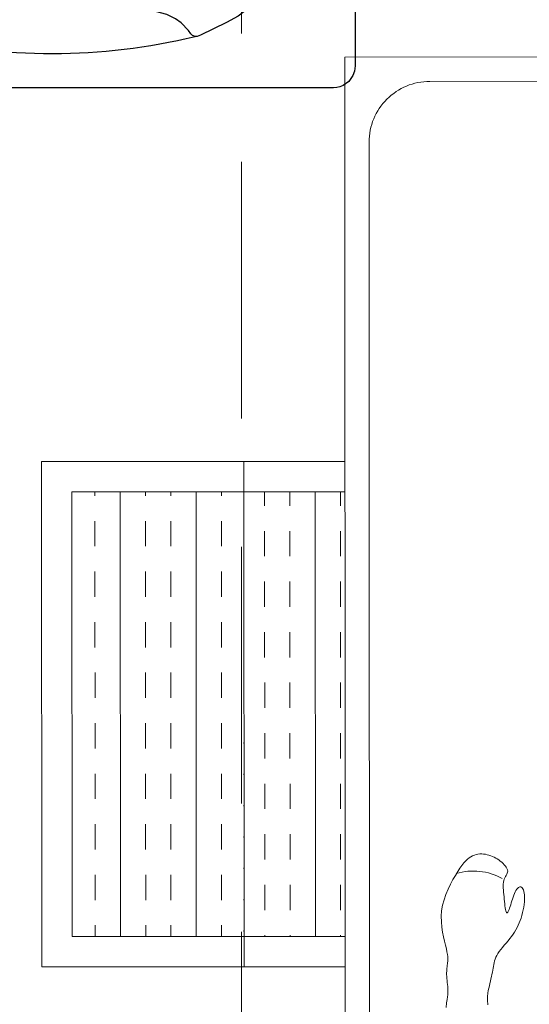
# Model space of a CAD drawing. Header units: millimetres. Extents: x 24385 to 79107, y -56478 to -23676.
# Tile 16 of 256: x 27804 to 27854, y -40040 to -39943. Entities that reach past the tile are written whole.
import ezdxf

# ---------------------------------------------------------------- set-up
doc = ezdxf.new("R2010")
doc.units = ezdxf.units.MM
doc.header["$LTSCALE"] = 2
for name, pattern in [('ACAD_ISO07W100', [3, 0, -3]), ('DASHED', [19.05, 12.7, -6.35]), ('HIDDEN2', [4.7625, 3.175, -1.5875]), ('HIDDENX2', [19.05, 12.7, -6.35])]:
    doc.linetypes.add(name, pattern=pattern)
for name, color, linetype, lineweight in [('0_OPIS', 7, 'Continuous', 13), ('10', 7, 'Continuous', 9), ('3DPLAN_A_TABELKA POMIESZCZEŃ', 7, 'Continuous', 0), ('3DPLAN_A_WYSOKOŚCI ZMIANA', 144, 'HIDDENX2', 5), ('6', 253, 'Continuous', 0)]:
    doc.layers.add(name, color=color, linetype=linetype, lineweight=lineweight)
for name, color, linetype in [('3DPLAN_A_KRESKOWANIE 1', 253, 'Continuous'), ('3DPLAN_A_OPIS', 8, 'Continuous'), ('IS_freon_urządzenia', 3, 'DASHED')]:
    doc.layers.add(name, color=color, linetype=linetype)
doc.layers.add('FURNITURE ZD 1 500', color=7, linetype='Continuous', lineweight=13, true_color=0x9fa8a5)
doc.styles.add('ARIAL', font='arial.ttf')

# ---------------------------------------------------------------- blocks, each defined once
blk = doc.blocks.new('zw$2C56')
at = {"layer": 'IS_freon_urządzenia', "linetype": 'Continuous'}
for points in [[(-320.9, 376.4), (383.4, 376.4), (389.1, 375.7), (395.9, 373.3), (402.9, 368.2), (407.4, 362.4), (409.8, 356.8), (411.1, 348.4), (411.1, -355.9), (410.3, -362.5), (408.2, -368.2), (402.9, -375.4), (396.1, -380.5), (391.6, -382.3), (387.8, -383.2), (383.7, -383.6), (-321.7, -383.6), (-327.5, -382.8), (-332.2, -381.2), (-337, -378.5), (-340.7, -375.4), (-343.6, -372), (-346.1, -367.9), (-347.6, -364), (-348.5, -359.8), (-348.8, -357.6), (-348.9, 348.4), (-348.5, 352.9), (-347.6, 356.7), (-345.8, 361.1), (-341.9, 366.8), (-338.7, 369.9), (-334.9, 372.6), (-329.1, 375.1), (-325.1, 376), (-320.9, 376.4)], [(-151.6, 319.3), (-149.7, 319.7), (-148.1, 319.8), (-146.5, 319.5), (-145, 318.9), (-143.6, 318), (-142.5, 316.9), (-138.3, 311.3), (-136.6, 309.3), (-135.1, 307.6), (-129.1, 302.1), (-123.5, 297.9), (-119.4, 295.5), (-113.2, 292.4), (-108.5, 290.6), (-106, 290), (-100.9, 288.8), (-97.4, 288.2), (-95.7, 288), (-93.9, 287.8), (-92.2, 287.7), (-90.4, 287.6), (-89.1, 287.6), (151.4, 287.5), (156.7, 287.8), (161.1, 288.3), (165.3, 289.1), (169.5, 290.2), (174.5, 292), (178.6, 293.7), (182.3, 295.9), (185.4, 297.4), (187.7, 298.9), (189.1, 299.9), (197, 306.8), (202.1, 312.7), (205.8, 317.5), (207.7, 318.9), (210, 319.7), (211.6, 319.8), (213.3, 319.5), (216, 318.5), (238.1, 308.4), (248.3, 303.2), (260.8, 295.7), (267.5, 291.5), (285.6, 277.3), (292.1, 271.5), (299.8, 264.1), (306, 257.3), (320.4, 239.3), (326.3, 230.7), (332.4, 220.5), (340.7, 204.5), (346.6, 191), (349.5, 185), (350.8, 180.6), (350.2, 177.5), (349.5, 176), (347.8, 174), (341, 168.9), (333.1, 160.8), (328, 153.7), (324.5, 146.5), (321.3, 138.5), (319.2, 129.1), (318.6, 122.1), (318.6, -118.4), (320, -132.7), (323.4, -143.9), (332, -158.8), (345.1, -171.4), (349.9, -176), (350.8, -179.9), (350.1, -183.1), (347.8, -187.6), (344.7, -195.5), (331.8, -221.4), (321.2, -237.4), (310.5, -251.3), (289.1, -273.5), (276.8, -283.8), (264.2, -293.4), (249.4, -301.4), (217, -317.3), (212.5, -319), (210, -319), (207, -317.8), (204.7, -315.5), (201.6, -311.3), (192.5, -301.9), (185.6, -296.8), (174.5, -291.3), (160.2, -287.5), (150.5, -286.7), (-89.3, -286.9), (-102.6, -288.4), (-115.8, -293), (-124.9, -298.2), (-133, -304.9), (-137.2, -309.3), (-143.6, -317.3), (-148.1, -319.1), (-156.6, -316.1), (-163.9, -312.6), (-172.5, -309.1), (-190.6, -299.8), (-206.2, -289.6), (-221.6, -276.5), (-222.2, -277.2), (-240.5, -259.6), (-255.8, -241.1), (-269.2, -220.2), (-276.8, -206.2), (-284.4, -189), (-287.6, -182.3), (-287.9, -178.3), (-286.8, -175.3), (-283.1, -172), (-275.1, -165.3), (-275.1, -158.2), (-268.3, -158.2), (-263.5, -150), (-260.2, -142.8), (-257.8, -135.3), (-256.1, -124.9), (-255.6, -81.8), (-255.8, -19.6), (-255.9, 123), (-259.3, 141.1), (-264.8, 153), (-274.4, 165.4), (-285, 174), (-287.9, 179), (-287.4, 183.5), (-276, 208.5), (-260.8, 235.7), (-245.6, 254.6), (-223.9, 276.5), (-207.6, 289.4), (-151.8, 319.2)], [(-75.4, 238.9), (138.2, 238.9)], [(-211.2, -111), (-211.2, 103.2)], [(274, 103.2), (274, -111)], [(138.2, -246.7), (-75.4, -246.7)]]:
    blk.add_lwpolyline(points, dxfattribs=at)
for centre, radius, start, end in [((31.9, -425.5), 766.4, 76.4959, 103.5206), ((-19.4, 47), 199.9, 106.2611, 163.6692), ((82.2, 47), 199.9, 16.3308, 73.7389), ((457.5, 2.1), 766.4, 166.4793, 193.5039), ((-394.1, 1.3), 766.4, 346.4959, 13.5206), ((-19.4, -54.8), 199.9, 196.3308, 253.7389), ((82.2, -54.8), 199.9, 286.2611, 343.6692), ((31.1, 426.1), 766.4, 256.4793, 283.5039)]:
    blk.add_arc(centre, radius, start, end, dxfattribs=at)
blk = doc.blocks.new('G$CDB1AC55F')
at = {"layer": 'IS_freon_urządzenia', "xscale": 0.07876787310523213, "yscale": 0.07876787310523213, "zscale": 0.07876787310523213}
blk.add_blockref('zw$2C56', (27.479, 30.218), dxfattribs=at)
blk = doc.blocks.new('A$C7B9C5A86')
at = {"layer": '6', "color": 7}
blk.add_lwpolyline([(1.1751, 0.0165), (1.1691, 0.0173), (1.1645, 0.018), (1.1609, 0.0185), (1.158, 0.0188), (1.1554, 0.019), (1.1527, 0.019), (1.15, 0.0189), (1.1472, 0.0187), (1.1444, 0.0184), (1.1416, 0.0181), (1.1389, 0.0179), (1.1362, 0.0176), (1.1336, 0.0174), (1.1312, 0.0173), (1.1288, 0.0173), (1.1266, 0.0174), (1.1245, 0.0175), (1.1225, 0.0177), (1.1205, 0.0179), (1.1187, 0.0181), (1.1169, 0.0183), (1.1151, 0.0186), (1.1134, 0.0188), (1.1115, 0.0189), (1.1094, 0.0189), (1.1069, 0.0188), (1.104, 0.0184), (1.1006, 0.0178), (1.0966, 0.017), (1.0919, 0.0158), (1.0865, 0.0145), (1.0805, 0.0132), (1.0742, 0.0119), (1.0674, 0.0109), (1.0603, 0.0103), (1.0531, 0.0102), (1.0457, 0.0107), (1.0383, 0.012), (1.0309, 0.014), (1.0237, 0.0165), (1.0168, 0.0193), (1.0102, 0.0225), (1.004, 0.0258), (0.9983, 0.0291), (0.9931, 0.0322), (0.9887, 0.0352), (0.9849, 0.0379), (0.9816, 0.0405), (0.9789, 0.0429), (0.9766, 0.0453), (0.9748, 0.0476), (0.9733, 0.0499), (0.9721, 0.0521), (0.9712, 0.0545), (0.9705, 0.0569), (0.97, 0.0593), (0.9697, 0.0618), (0.9697, 0.0643), (0.9698, 0.0667), (0.9701, 0.0692), (0.9706, 0.0716), (0.9712, 0.0739), (0.972, 0.0763), (0.9729, 0.0786), (0.9739, 0.0808), (0.9751, 0.083), (0.9764, 0.0851), (0.9777, 0.0871), (0.9792, 0.0891), (0.9808, 0.091), (0.9824, 0.0928), (0.9841, 0.0945), (0.9858, 0.096), (0.9875, 0.0972), (0.9892, 0.0981), (0.9909, 0.0988), (0.9925, 0.099), (0.994, 0.0989), (0.9955, 0.0985), (0.9969, 0.0978), (0.9984, 0.097), (1, 0.0961), (1.0017, 0.0951), (1.0035, 0.0943), (1.0054, 0.0937), (1.0076, 0.0932), (1.01, 0.093), (1.0125, 0.0929), (1.0152, 0.093), (1.018, 0.0932), (1.021, 0.0935), (1.024, 0.0939), (1.0271, 0.0942), (1.0302, 0.0945), (1.0333, 0.0948), (1.0363, 0.0951), (1.0391, 0.0954), (1.0417, 0.0958), (1.044, 0.0961), (1.0458, 0.0965), (1.0472, 0.0969), (1.0481, 0.0974), (1.0485, 0.0979), (1.0484, 0.0984), (1.0478, 0.099), (1.0469, 0.0996), (1.0456, 0.1002), (1.044, 0.1009), (1.0421, 0.1016), (1.04, 0.1023), (1.0376, 0.103), (1.0351, 0.1038), (1.0326, 0.1045), (1.03, 0.1054), (1.0274, 0.1062), (1.025, 0.1071), (1.0226, 0.1081), (1.0205, 0.109), (1.0187, 0.1101), (1.017, 0.1111), (1.0157, 0.1122), (1.0147, 0.1133), (1.014, 0.1144), (1.0136, 0.1154), (1.0137, 0.1164), (1.0141, 0.1174), (1.015, 0.1184), (1.0162, 0.1192), (1.0178, 0.12), (1.0197, 0.1206), (1.022, 0.1211), (1.0246, 0.1215), (1.0274, 0.1216), (1.0305, 0.1216), (1.0338, 0.1213), (1.0373, 0.1209), (1.0409, 0.1204), (1.0446, 0.1197), (1.0482, 0.1189), (1.0519, 0.1179), (1.0554, 0.1169), (1.0588, 0.1158), (1.062, 0.1145), (1.0652, 0.1132), (1.0683, 0.1117), (1.0713, 0.1101), (1.0742, 0.1083), (1.0772, 0.1064), (1.0801, 0.1043), (1.083, 0.1019), (1.086, 0.0995), (1.0889, 0.0969), (1.0918, 0.0944), (1.0947, 0.092), (1.0975, 0.0896), (1.1002, 0.0875), (1.1029, 0.0857), (1.1054, 0.0843), (1.1079, 0.0831), (1.1103, 0.0822), (1.1127, 0.0814), (1.1152, 0.0809), (1.1176, 0.0804), (1.1201, 0.0799), (1.1227, 0.0795), (1.1253, 0.079), (1.1281, 0.0785), (1.131, 0.0779), (1.1339, 0.0773), (1.1369, 0.0766), (1.1399, 0.0759), (1.1429, 0.0752), (1.146, 0.0745), (1.1491, 0.0737), (1.1525, 0.073), (1.1562, 0.0724), (1.1605, 0.072), (1.1655, 0.0719), (1.1715, 0.0722)], dxfattribs=at)
blk.add_arc((1.0713, 0.0534), 0.0788, 150.9563, 197.0241, dxfattribs=at)
blk = doc.blocks.new('A$C54E51C45')
at = {"layer": '10', "linetype": 'ACAD_ISO07W100', "ltscale": 0.005}
h = blk.add_hatch(dxfattribs=at)
h.set_pattern_fill('INSUL', color=256, scale=0.2, angle=16.2911, style=0)
h.set_pattern_definition([(16.2911, (-37.030286, 75.19654), (-0.02103883, 0.071988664), []), (16.2911, (-37.0373, 75.220535), (-0.02103883, 0.071988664), [0.025, -0.025]), (16.2911, (-37.04431, 75.24453), (-0.02103883, 0.071988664), [0.025, -0.025])])
h.paths.add_polyline_path([(1.06509, 0.32381), (1.03704, 0.4198), (0.82587, 0.35808), (0.61471, 0.29637), (0.64276, 0.20039)])
h = blk.add_hatch(dxfattribs=at)
h.set_pattern_fill('INSUL', color=256, scale=0.2, angle=16.2911, style=0)
h.set_pattern_definition([(16.2911, (-21.67752, 31.89702), (-0.02103883, 0.07198866), []), (16.2911, (-21.684536, 31.92102), (-0.02103883, 0.07198866), [0.025, -0.025]), (16.2911, (-21.69155, 31.945015), (-0.02103883, 0.07198866), [0.025, -0.025])])
h.paths.add_polyline_path([(1.06509, 0.32381), (1.11278, 0.16064), (0.69045, 0.03721), (0.64276, 0.20039)])
at = {"layer": '10', "lineweight": 0}
for p, q in [((1.06509, 0.32381), (1.03704, 0.4198)), ((1.09389, 0.33223), (1.06584, 0.42821)), ((1.09389, 0.33223), (1.14999, 0.14026)), ((1.06509, 0.32381), (1.11278, 0.16064)), ((0.58591, 0.28795), (0.61396, 0.19197)), ((0.67007, 0), (0.61396, 0.19197)), ((1.11278, 0.16064), (0.69045, 0.03721)), ((1.14999, 0.14026), (0.67007, 0))]:
    blk.add_line(p, q, dxfattribs=at)
at = {"layer": '10', "linetype": 'HIDDEN2', "lineweight": 0, "ltscale": 0.09}
blk.add_line((0.61396, 0.19197), (1.09389, 0.33223), dxfattribs=at)
blk.add_line((0.61396, 0.19197), (1.09389, 0.33223), dxfattribs=at)
at = {"layer": '10', "linetype": 'ACAD_ISO07W100', "ltscale": 0.005}
blk.add_line((0.64276, 0.20039), (1.06509, 0.32381), dxfattribs=at)
blk.add_line((0.64276, 0.20039), (1.06509, 0.32381), dxfattribs=at)
at = {"layer": '10'}
for p in [(0.61471, 0.29637), (0.69045, 0.03721)]:
    blk.add_line(p, (0.64276, 0.20039), dxfattribs=at)
blk.add_lwpolyline([(1.72773, 1.37177), (1.9297, 0.68068), (0.20197, 0.17575), (0, 0.86684)], close=True, dxfattribs=at)
for points in [[(0.27587, 0.22235, -0.414214), (0.20145, 0.26311), (0.0466, 0.79294, -0.414214), (0.08736, 0.86737), (1.26221, 1.21072, -0.414214), (1.33664, 1.16996), (1.35572, 1.10467, -0.414214)], [(1.48558, 0.66033), (1.49148, 0.64012, -0.414214), (1.45072, 0.5657), (0.27587, 0.22235, -0.414214)]]:
    blk.add_lwpolyline(points, format="xyb", dxfattribs=at)
at = {"layer": '10', "xscale": 0.7391716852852, "yscale": 0.7391716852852, "zscale": 0.7391716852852, "rotation": 16.29110475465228}
blk.add_blockref('A$C7B9C5A86', (0.2462, 0.27984), dxfattribs=at)
blk = doc.blocks.new('III pietrooosoo')
at = {"layer": '3DPLAN_A_KRESKOWANIE 1'}
h = blk.add_hatch(dxfattribs=at)
h.set_pattern_fill('ANSI31', color=256, scale=5, style=0)
h.set_pattern_definition([(45, (29206.918, -39107.05), (-11.22532, 11.22532), [])])
h.paths.add_polyline_path([(26781.485, -39163.579), (26781.485, -38938.579), (26746.485, -38938.579), (26746.485, -39163.579)])
h.paths.add_polyline_path([(26746.485, -39423.63), (26776.048, -39423.63), (26776.048, -39388.27), (26746.485, -39388.27)])
h.paths.add_polyline_path([(26746.485, -38938.579), (26781.485, -38938.579), (26781.485, -39163.579), (26746.485, -39163.579)])
h.paths.add_polyline_path([(27368.971, -39343.079), (27368.971, -39410.079), (27375.971, -39410.079), (27375.971, -39403.079), (27410.971, -39403.079), (27410.971, -39383.753), (27409.388, -39383.753), (27410.004, -39383.99, -0.310329), (27410.421, -39384.596), (27410.421, -39387.026, -0.216272), (27410.191, -39387.522), (27409.527, -39388.029, -0.076898), (27409.352, -39388.124, 0.840818), (27409.471, -39388.803), (27410.155, -39388.803), (27410.155, -39388.953), (27409.471, -39388.953, -0.840818), (27409.301, -39387.983, 0.076898), (27409.436, -39387.909), (27410.1, -39387.402, 0.216272), (27410.271, -39387.026), (27410.271, -39384.596, 0.310329), (27409.95, -39384.13), (27408.971, -39383.753), (27408.971, -39315.953), (27410.971, -39315.953), (27410.971, -39109.079), (27396.971, -39109.079), (27396.971, -39304.079), (27326.971, -39304.079), (27326.971, -39321.079), (26829.971, -39321.079), (26829.971, -39251.079), (26809.485, -39251.079), (26809.485, -39321.079), (26781.485, -39321.079), (26781.485, -39387.079), (26810.971, -39387.079), (26810.971, -39343.079)])
h.paths.add_polyline_path([(28444.971, -38740.079), (28444.971, -38698.579), (28211.995, -38698.579), (28211.995, -38637.579), (28198.971, -38637.579), (28198.971, -38740.079)])
h.paths.add_polyline_path([(28624.462, -38658.579), (28601.971, -38658.579), (28601.971, -38698.579), (28559.971, -38698.579), (28559.971, -38740.079), (28624.462, -38740.079)])
h.paths.add_polyline_path([(28627.971, -38870.188), (28674.807, -38870.188), (28674.807, -38878.079), (28689.971, -38878.079), (28689.971, -38734.079), (28772.971, -38734.079), (28772.971, -38698.579), (28726.971, -38698.579), (28726.971, -38658.579), (28624.462, -38658.579), (28624.462, -38740.079), (28627.971, -38740.079)])
h.paths.add_polyline_path([(28674.807, -38878.079), (28674.807, -38870.188), (28627.971, -38870.188), (28627.971, -38897.188), (28648.971, -38897.188), (28648.971, -38878.079)])
h.paths.add_polyline_path([(28627.971, -38897.188), (28627.971, -38924.188), (28648.971, -38924.188), (28648.971, -38897.188)])
h.paths.add_polyline_path([(28648.971, -38924.188), (28627.971, -38924.188), (28627.971, -39029.079), (28204.971, -39029.079), (28204.971, -39046.079), (28245.971, -39046.079), (28245.971, -39098.079), (28618.971, -39098.079), (28618.971, -39148.335), (28648.971, -39148.335)])
h.paths.add_polyline_path([(28769.971, -39380.079), (28769.971, -39352.579), (28654.971, -39352.579), (28654.971, -39295.579), (28648.971, -39295.579), (28648.971, -39268.079), (28618.971, -39268.079), (28618.971, -39305.079), (28602.971, -39305.079), (28602.971, -39390.579), (28908.971, -39390.579), (28908.971, -39380.079)])
h.paths.add_polyline_path([(29254.971, -39636.079), (29254.971, -39479.079), (29253.971, -39456.079), (29253.971, -39299.079), (29205.971, -39299.079), (29205.971, -39365.079), (29137.971, -39365.079), (29137.971, -39390.579), (29242.971, -39390.579), (29242.971, -39525.579), (29129.971, -39525.579), (29129.971, -39588.579), (28896.971, -39588.579), (28896.971, -39613.079), (29204.971, -39613.079), (29204.971, -39636.079)])
h.paths.add_polyline_path([(28675.971, -39613.079), (28675.971, -39693.933), (28641.971, -39693.933), (28641.971, -39636.079), (28614.971, -39636.079), (28614.971, -39598.079), (28602.971, -39598.079), (28602.971, -39526.579), (28766.971, -39526.579), (28766.971, -39613.079)])
h.paths.add_polyline_path([(28575.624, -39665.496), (28722.882, -39665.496), (28722.882, -39699.906), (28575.624, -39699.906)], flags=9)
h.paths.add_polyline_path([(28641.971, -39693.933), (28641.971, -39906.079), (28675.971, -39906.079), (28675.971, -39693.933)])
h.paths.add_polyline_path([(29060.971, -38734.079), (29060.971, -38698.579), (28887.971, -38698.579), (28887.971, -38734.079)])
h.paths.add_polyline_path([(29348.971, -38734.079), (29348.971, -38698.579), (29324.971, -38698.579), (29324.971, -38658.579), (29199.971, -38658.579), (29199.971, -38698.579), (29175.971, -38698.579), (29175.971, -38734.079)])
h.paths.add_polyline_path([(29636.971, -38698.579), (29463.971, -38698.579), (29463.971, -38734.079), (29636.971, -38734.079)])
h.paths.add_polyline_path([(29924.971, -38734.079), (29924.971, -38698.579), (29901.971, -38698.579), (29901.971, -38658.579), (29776.971, -38658.579), (29776.971, -38698.579), (29751.971, -38698.579), (29751.971, -38734.079)])
h.paths.add_polyline_path([(30039.971, -38734.079), (30234.971, -38734.079), (30234.971, -38698.579), (30039.971, -38698.579)])
h.paths.add_polyline_path([(30524.971, -38734.079), (30524.971, -38698.579), (30502.971, -38698.579), (30502.971, -38658.579), (30377.971, -38658.579), (30377.971, -38698.579), (30349.971, -38698.579), (30349.971, -38734.079)])
h.paths.add_polyline_path([(30834.971, -38734.079), (30834.971, -38698.579), (30641.971, -38698.579), (30641.971, -38734.079)])
h.paths.add_polyline_path([(31048.971, -38768.581), (31550.971, -38768.581), (31550.971, -38841.079), (31594.971, -38841.079), (31594.971, -38734.079), (31625.971, -38734.079), (31625.971, -38698.579), (31098.971, -38698.579), (31098.971, -38658.579), (30973.971, -38658.579), (30973.971, -38698.579), (30948.971, -38698.579), (30948.971, -38734.079), (31048.971, -38734.079)])
h.paths.add_polyline_path([(31550.971, -39073.079), (31594.971, -39073.079), (31594.971, -39018.079), (31550.971, -39018.079)])
h.paths.add_polyline_path([(31550.971, -39378.079), (31594.971, -39378.079), (31594.971, -39250.079), (31550.971, -39250.079)])
h.paths.add_polyline_path([(31594.971, -39684.079), (31594.971, -39554.079), (31550.971, -39554.079), (31550.971, -39684.079)])
h.paths.add_polyline_path([(31594.971, -39915.079), (31594.971, -39860.079), (31550.971, -39860.079), (31550.971, -39915.079)])
h.paths.add_polyline_path([(31550.971, -40194.079), (30944.971, -40194.079), (30944.971, -40267.579), (30973.971, -40267.579), (30973.971, -40307.579), (31098.971, -40307.579), (31098.971, -40267.579), (31625.971, -40267.579), (31625.971, -40194.079), (31594.971, -40194.079), (31594.971, -40092.079), (31550.971, -40092.079), (31550.971, -40194.079)], is_closed=False)
h.paths.add_polyline_path([(30637.971, -40267.579), (30830.971, -40267.579), (30830.971, -40194.079), (30637.971, -40194.079)])
h.paths.add_polyline_path([(30345.971, -40194.079), (30345.971, -40267.579), (30369.971, -40267.579), (30369.971, -40307.579), (30494.971, -40307.579), (30494.971, -40267.579), (30520.971, -40267.579), (30520.971, -40194.079)])
h.paths.add_polyline_path([(30035.971, -40267.579), (30230.971, -40267.579), (30230.971, -40194.079), (30035.971, -40194.079)])
h.paths.add_polyline_path([(29775.971, -40161.079), (29762.971, -40161.079), (29762.971, -40198.079), (29741.971, -40198.079), (29741.971, -40267.579), (29768.971, -40267.579), (29768.971, -40307.579), (29893.971, -40307.579), (29893.971, -40267.579), (29920.971, -40267.579), (29920.971, -40194.079), (29775.971, -40194.079)])
h.paths.add_polyline_path([(29431.971, -40198.079), (29431.971, -40267.579), (29626.971, -40267.579), (29626.971, -40198.079)])
h.paths.add_polyline_path([(29140.971, -40198.079), (29140.971, -40267.579), (29161.971, -40267.579), (29161.971, -40307.579), (29286.971, -40307.579), (29286.971, -40267.579), (29316.971, -40267.579), (29316.971, -40198.079)])
h.paths.add_polyline_path([(28831.971, -40198.079), (28831.971, -40267.579), (29025.971, -40267.579), (29025.971, -40198.079)])
h.paths.add_polyline_path([(28541.971, -40267.579), (28570.971, -40267.579), (28570.971, -40307.579), (28695.971, -40307.579), (28695.971, -40267.579), (28716.971, -40267.579), (28716.971, -40198.079), (28597.433, -40198.079), (28597.123, -40198.338, -2.544085), (28595.082, -40198.079), (28541.971, -40198.079)])
h.paths.add_polyline_path([(28229.971, -40267.579), (28426.971, -40267.579), (28426.971, -40198.079), (28229.971, -40198.079)])
h.paths.add_polyline_path([(28026.624, -40155.72), (28026.624, -40307.579), (28070.971, -40307.579), (28070.971, -40267.579), (28114.971, -40267.579), (28114.971, -40198.079), (28037.971, -40198.079), (28037.971, -40155.72)])
h.paths.add_polyline_path([(28026.624, -40155.72), (27981.971, -40155.72), (27981.971, -40201.079), (27901.971, -40201.079), (27901.971, -40267.579), (27945.971, -40267.579), (27945.971, -40307.579), (28026.624, -40307.579)])
h.paths.add_polyline_path([(27916.971, -39798.787), (27920.062, -39798.787), (27920.062, -39852.787), (27916.971, -39852.787), (27916.971, -39912.079), (27981.971, -39912.079), (27981.971, -40155.72), (28026.624, -40155.72), (28026.624, -39747.079), (27916.971, -39747.079)])
h.paths.add_polyline_path([(28037.971, -39913.079), (28091.971, -39913.079), (28091.971, -39758.079), (28037.971, -39758.079), (28037.971, -39747.079), (28026.624, -39747.079), (28026.624, -40155.72), (28037.971, -40155.72)])
h.paths.add_polyline_path([(27950.971, -39566.079), (27950.971, -39590.079), (27956.971, -39590.079), (27956.971, -39657.079), (28026.624, -39657.079), (28026.624, -39566.079)])
h.paths.add_polyline_path([(28161.971, -39588.079), (28044.971, -39588.079), (28044.971, -39598.079), (28161.971, -39598.079)])
h.paths.add_polyline_path([(27590.971, -40201.079), (27590.971, -40267.579), (27726.971, -40267.579), (27726.971, -40201.079)])
h.paths.add_polyline_path([(26781.485, -40201.079), (26781.485, -40267.579), (27231.971, -40267.579), (27231.971, -40307.579), (27356.971, -40307.579), (27356.971, -40267.579), (27415.971, -40267.579), (27415.971, -40201.079)])
h.paths.add_polyline_path([(26809.485, -40155.72), (26809.485, -40201.079), (26864.971, -40201.079), (26864.971, -40155.72)])
h.paths.add_polyline_path([(26809.485, -40088.079), (26809.485, -40155.72), (26864.971, -40155.72), (26864.971, -40088.079)])
h.paths.add_polyline_path([(26809.485, -40085.079), (26809.485, -40088.079), (26864.971, -40088.079), (26864.971, -40085.079)])
h.paths.add_polyline_path([(26809.485, -39863.079), (26809.485, -39910.079), (26864.971, -39910.079), (26864.971, -39863.079)])
h.paths.add_polyline_path([(27408.971, -39315.573), (27408.971, -39313.413), (27410.971, -39313.493), (27409.051, -39313.493), (27409.051, -39315.493), (27410.971, -39315.573)], flags=16)
h.paths.add_polyline_path([(28819.947, -39558.912), (28843.994, -39558.912), (28843.994, -39578.912), (28819.947, -39578.912)], flags=24)
h.paths.add_polyline_path([(28614.299, -39470.412), (28614.299, -39446.746), (28634.299, -39446.746), (28634.299, -39470.412)], flags=24)
h.paths.add_polyline_path([(28699.151, -39459.321), (28892.582, -39459.321), (28892.582, -39432.321), (28699.151, -39432.321)])
h.paths.add_polyline_path([(28699.151, -39486.321), (28892.582, -39486.321), (28892.582, -39459.321), (28699.151, -39459.321)])
h.paths.add_polyline_path([(28699.151, -39432.321), (28892.582, -39432.321), (28892.582, -39486.321), (28699.151, -39486.321)])
h.paths.add_polyline_path([(31282.918, -38730.768), (31332.193, -38730.768), (31332.193, -38753.001), (31282.918, -38753.001)], flags=24)
h.paths.add_polyline_path([(31048.16, -38730.768), (31088.889, -38730.768), (31088.889, -38753.001), (31048.16, -38753.001)], flags=24)
h.paths.add_polyline_path([(31265.162, -38739.904, 1), (31262.748, -38738.088, 1)], flags=16)
h.paths.add_polyline_path([(28712.104, -39463.635), (28749.151, -39463.635), (28749.151, -39484.058), (28712.104, -39484.058)], flags=8)
h.paths.add_polyline_path([(28712.636, -39435.934), (28779.462, -39435.934), (28779.462, -39457.462), (28712.636, -39457.462)], flags=8)
h.paths.add_polyline_path([(28654.682, -39435.885), (28689.527, -39435.885), (28689.527, -39454.147), (28654.682, -39454.147)], flags=8)
h.paths.add_polyline_path([(28758.656, -39460.569), (28782.82, -39460.569), (28782.82, -39484.569), (28758.656, -39484.569)], flags=8)
h.paths.add_polyline_path([(28699.151, -39460.893), (28699.151, -39483.133), (28699.616, -39483.133), (28699.616, -39460.893)], flags=8)
at = {"layer": '3DPLAN_A_WYSOKOŚCI ZMIANA'}
blk.add_line((27825.701, -40630.128), (27825.701, -38304.942), dxfattribs=at)
at = {"layer": 'FURNITURE ZD 1 500', "lineweight": 0, "xscale": 100, "yscale": 100, "zscale": 100, "rotation": 253.7325219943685}
blk.add_blockref('A$C54E51C45', (27824.705, -39922.376), dxfattribs=at)
at = {"layer": '3DPLAN_A_OPIS', "color": 1, "lineweight": 30, "style": 'ARIAL'}
blk.add_attdef('31,21M2', (31149.867, -39031.422), '', height=12, dxfattribs=at)
at = {"layer": '3DPLAN_A_TABELKA POMIESZCZEŃ', "ltscale": 0.5, "style": 'ARIAL'}
blk.add_attdef('REJESTRACJA', (28148.526, -39789.868), '', height=12, dxfattribs=at)

msp = doc.modelspace()

# ---------------------------------------------------------------- block references
at = {"layer": '0_OPIS'}
msp.add_blockref('III pietrooosoo', (0, 0), dxfattribs=at)
at = {"layer": 'IS_freon_urządzenia'}
msp.add_blockref('G$CDB1AC55F', (27777.094, -39949.726), dxfattribs=at)

doc.saveas('drawing.dxf')
